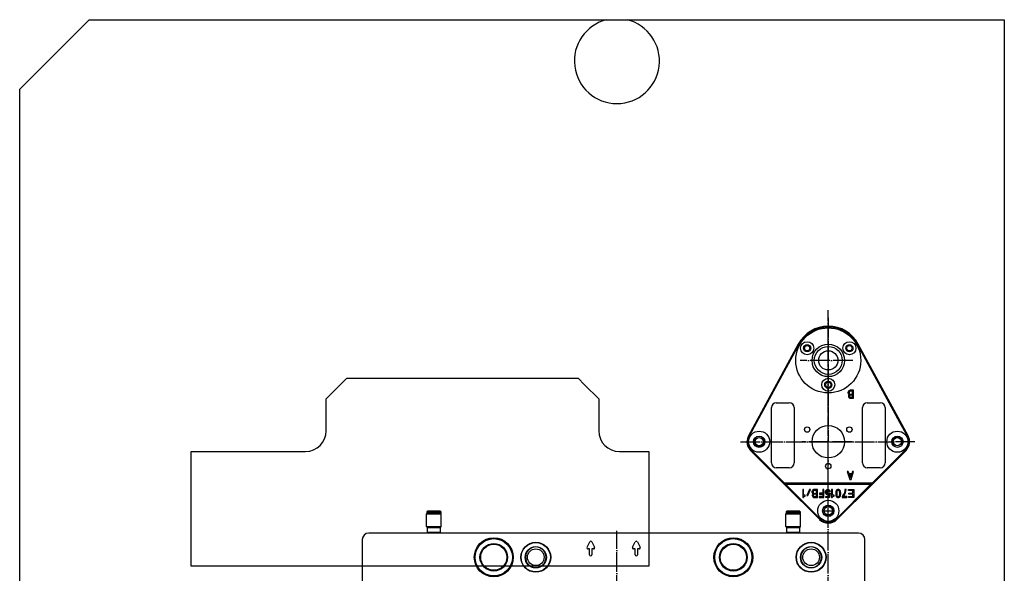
# Model space of a CAD drawing. Extents: x -1763 to 4575, y -3429 to 1051.
# Tile 156 of 193: x 2235 to 2840, y -1510 to -1169. Entities that reach past the tile are written whole.
import ezdxf

# ---------------------------------------------------------------- set-up
doc = ezdxf.new("R2010")
doc.units = 0
doc.linetypes.add('DOT_CENTER', pattern=[14, 12, -1, 0, -1])
doc.layers.get('0').update_dxf_attribs({"linetype": 'CONTINUOUS'})
doc.layers.add('1', color=7, linetype='CONTINUOUS')

# ---------------------------------------------------------------- blocks, each defined once
blk = doc.blocks.new('BEARING_HK0509__231', base_point=(2714.99, -1481.58))
at = {"color": 1, "linetype": 'CONTINUOUS'}
for p, q in [((2705.99, -1473.18), (2714.99, -1473.18)), ((2705.99, -1480.98), (2705.99, -1473.18)), ((2706.59, -1472.58), (2707.99, -1472.58)), ((2707.99, -1472.58), (2712.99, -1472.58)), ((2712.99, -1472.58), (2714.39, -1472.58)), ((2714.99, -1480.98), (2714.99, -1473.18)), ((2705.99, -1480.98), (2714.99, -1480.98)), ((2706.59, -1481.58), (2706.69, -1481.58)), ((2710.49, -1481.58), (2706.69, -1481.58)), ((2714.29, -1481.58), (2710.49, -1481.58)), ((2714.29, -1481.58), (2714.39, -1481.58))]:
    blk.add_line(p, q, dxfattribs=at)
for centre, start, end in [((2706.59, -1473.18), 90, 180), ((2714.39, -1473.18), 0, 90), ((2706.59, -1480.98), 180, -90), ((2714.39, -1480.98), -90, 0)]:
    blk.add_arc(centre, 0.6, start, end, dxfattribs=at)
blk = doc.blocks.new('24791-0S111__232', base_point=(2714.49, -1484.88))
at = {"color": 1, "linetype": 'CONTINUOUS'}
for p, q in [((2706.69, -1481.58), (2706.49, -1481.78)), ((2710.49, -1481.78), (2706.49, -1481.78)), ((2706.49, -1484.68), (2706.49, -1481.78)), ((2710.49, -1481.58), (2706.69, -1481.58)), ((2714.29, -1481.58), (2710.49, -1481.58)), ((2714.49, -1481.78), (2710.49, -1481.78)), ((2714.29, -1481.58), (2714.49, -1481.78)), ((2714.49, -1484.68), (2714.49, -1481.78)), ((2710.49, -1484.68), (2706.49, -1484.68)), ((2706.69, -1484.88), (2706.49, -1484.68)), ((2710.49, -1484.88), (2706.69, -1484.88)), ((2714.49, -1484.68), (2710.49, -1484.68)), ((2714.29, -1484.88), (2710.49, -1484.88)), ((2714.29, -1484.88), (2714.49, -1484.68))]:
    blk.add_line(p, q, dxfattribs=at)
blk = doc.blocks.new('E2812-23753-0__233', base_point=(2714.79, -1485.08))
at = {"color": 1, "linetype": 'CONTINUOUS'}
for p, q in [((2706.49, -1471.58), (2706.19, -1471.88)), ((2714.79, -1471.88), (2706.19, -1471.88)), ((2706.19, -1471.88), (2706.19, -1472.58)), ((2706.59, -1472.58), (2706.19, -1472.58)), ((2714.49, -1471.58), (2706.49, -1471.58)), ((2706.59, -1472.58), (2707.99, -1472.58)), ((2707.99, -1472.58), (2712.99, -1472.58)), ((2712.99, -1472.58), (2714.39, -1472.58)), ((2714.79, -1472.58), (2714.39, -1472.58)), ((2714.49, -1471.58), (2714.79, -1471.88)), ((2714.79, -1471.88), (2714.79, -1472.58)), ((2707.99, -1485.08), (2707.99, -1484.88)), ((2712.99, -1485.08), (2712.99, -1484.88))]:
    blk.add_line(p, q, dxfattribs=at)
blk = doc.blocks.new('BEARING_ASSY1_1__234', base_point=(2714.99, -1485.08))
for name, p in [('BEARING_HK0509__231', (2714.99, -1481.58)), ('E2812-23753-0__233', (2714.79, -1485.08)), ('24791-0S111__232', (2714.49, -1484.88))]:
    blk.add_blockref(name, p)
blk = doc.blocks.new('24791-0S111__251', base_point=(2493.51, -1484.88))
at = {"color": 1, "linetype": 'CONTINUOUS'}
for p, q in [((2485.71, -1481.58), (2485.51, -1481.78)), ((2489.51, -1481.78), (2485.51, -1481.78)), ((2485.51, -1484.68), (2485.51, -1481.78)), ((2489.51, -1481.58), (2485.71, -1481.58)), ((2493.31, -1481.58), (2489.51, -1481.58)), ((2493.51, -1481.78), (2489.51, -1481.78)), ((2493.31, -1481.58), (2493.51, -1481.78)), ((2493.51, -1484.68), (2493.51, -1481.78)), ((2489.51, -1484.68), (2485.51, -1484.68)), ((2485.71, -1484.88), (2485.51, -1484.68)), ((2489.51, -1484.88), (2485.71, -1484.88)), ((2493.51, -1484.68), (2489.51, -1484.68)), ((2493.31, -1484.88), (2489.51, -1484.88)), ((2493.31, -1484.88), (2493.51, -1484.68))]:
    blk.add_line(p, q, dxfattribs=at)
blk = doc.blocks.new('E2812-23753-0__252', base_point=(2493.81, -1485.08))
at = {"color": 1, "linetype": 'CONTINUOUS'}
for p, q in [((2485.51, -1471.58), (2485.21, -1471.88)), ((2485.21, -1471.88), (2485.21, -1472.58)), ((2493.81, -1471.88), (2485.21, -1471.88)), ((2485.61, -1472.58), (2485.21, -1472.58)), ((2493.51, -1471.58), (2485.51, -1471.58)), ((2485.61, -1472.58), (2487.01, -1472.58)), ((2487.01, -1472.58), (2492.01, -1472.58)), ((2492.01, -1472.58), (2493.41, -1472.58)), ((2493.81, -1472.58), (2493.41, -1472.58)), ((2493.51, -1471.58), (2493.81, -1471.88)), ((2493.81, -1471.88), (2493.81, -1472.58)), ((2487.01, -1485.08), (2487.01, -1484.88)), ((2492.01, -1485.08), (2492.01, -1484.88))]:
    blk.add_line(p, q, dxfattribs=at)
blk = doc.blocks.new('BEARING_HK0509__253', base_point=(2494.01, -1481.58))
at = {"color": 1, "linetype": 'CONTINUOUS'}
for p, q in [((2485.01, -1480.98), (2485.01, -1473.18)), ((2485.01, -1473.18), (2494.01, -1473.18)), ((2485.61, -1472.58), (2487.01, -1472.58)), ((2487.01, -1472.58), (2492.01, -1472.58)), ((2492.01, -1472.58), (2493.41, -1472.58)), ((2494.01, -1480.98), (2494.01, -1473.18)), ((2485.01, -1480.98), (2494.01, -1480.98)), ((2485.61, -1481.58), (2485.71, -1481.58)), ((2489.51, -1481.58), (2485.71, -1481.58)), ((2493.31, -1481.58), (2489.51, -1481.58)), ((2493.31, -1481.58), (2493.41, -1481.58))]:
    blk.add_line(p, q, dxfattribs=at)
for centre, start, end in [((2485.61, -1473.18), 90, 180), ((2493.41, -1473.18), 0, 90), ((2485.61, -1480.98), 180, -90), ((2493.41, -1480.98), -90, 0)]:
    blk.add_arc(centre, 0.6, start, end, dxfattribs=at)
blk = doc.blocks.new('BEARING_ASSY1_2__254', base_point=(2494.01, -1485.08))
for name, p in [('BEARING_HK0509__253', (2494.01, -1481.58)), ('E2812-23753-0__252', (2493.81, -1485.08)), ('24791-0S111__251', (2493.51, -1484.88))]:
    blk.add_blockref(name, p)
blk = doc.blocks.new('BEARINGS__255', base_point=(2852.31, -1972.18))
for name, p in [('BEARING_ASSY1_2__254', (2494.01, -1485.08)), ('BEARING_ASSY1_1__234', (2714.99, -1485.08))]:
    blk.add_blockref(name, p)
blk = doc.blocks.new('6960-0041-0_2__259', base_point=(2727.84, -1506.26))
at = {"color": 1, "linetype": 'CONTINUOUS'}
blk.add_circle((2721.49, -1499.91), 5.15, dxfattribs=at)
for start, end in [(0, 180), (180, 0)]:
    blk.add_arc((2721.49, -1499.91), 6.35, start, end, dxfattribs=at)
blk = doc.blocks.new('6960-0041-0_1__260', base_point=(2558.52, -1506.26))
at = {"color": 1, "linetype": 'CONTINUOUS'}
blk.add_circle((2552.17, -1499.91), 5.15, dxfattribs=at)
for start, end in [(0, 180), (180, 0)]:
    blk.add_arc((2552.17, -1499.91), 6.35, start, end, dxfattribs=at)
blk = doc.blocks.new('HOLEPLUGS__263', base_point=(2875.16, -1950.2))
for name, p in [('6960-0041-0_1__260', (2558.52, -1506.26)), ('6960-0041-0_2__259', (2727.84, -1506.26))]:
    blk.add_blockref(name, p)
blk = doc.blocks.new('21791-0S112_2__264', base_point=(2685.66, -1511.91))
at = {"color": 1, "linetype": 'CONTINUOUS'}
for radius in [12, 11.45, 8.49, 8.03]:
    blk.add_circle((2673.66, -1499.91), radius, dxfattribs=at)
blk = doc.blocks.new('21791-0S112_1__265', base_point=(2538.34, -1511.91))
at = {"color": 1, "linetype": 'CONTINUOUS'}
for radius in [12, 11.45, 8.49, 8.03]:
    blk.add_circle((2526.34, -1499.91), radius, dxfattribs=at)
blk = doc.blocks.new('BUSHINGS_INTERFACE__267', base_point=(2685.66, -1955.85))
for name, p in [('21791-0S112_1__265', (2538.34, -1511.91)), ('21791-0S112_2__264', (2685.66, -1511.91))]:
    blk.add_blockref(name, p)
blk = doc.blocks.new('SMALLPARTS__282', base_point=(2940, -1972.18))
for name, p in [('BEARINGS__255', (2852.31, -1972.18)), ('BUSHINGS_INTERFACE__267', (2685.66, -1955.85)), ('HOLEPLUGS__263', (2875.16, -1950.2))]:
    blk.add_blockref(name, p)
blk = doc.blocks.new('E7018-24101__283', base_point=(2900, -1958.68))
at = {"color": 1, "linetype": 'CONTINUOUS'}
for p, q in [((2445.4, -1489.08), (2445.4, -1652.38)), ((2750.6, -1485.08), (2449.4, -1485.08)), ((2754.6, -1652.38), (2754.6, -1489.08)), ((2583.71, -1493.76), (2585.37, -1490.42)), ((2585.3, -1494.77), (2584.33, -1494.77)), ((2585.3, -1498.31), (2585.3, -1494.77)), ((2586.63, -1490.42), (2588.29, -1493.76)), ((2587.67, -1494.77), (2586.7, -1494.77)), ((2586.7, -1494.77), (2586.7, -1498.31)), ((2611.71, -1493.76), (2613.37, -1490.42)), ((2613.3, -1494.77), (2612.33, -1494.77)), ((2613.3, -1498.31), (2613.3, -1494.77)), ((2614.63, -1490.42), (2616.29, -1493.76)), ((2615.67, -1494.77), (2614.7, -1494.77)), ((2614.7, -1494.77), (2614.7, -1498.31)), ((2586, -1499.01), (2586, -1499.01)), ((2614, -1499.01), (2614, -1499.01))]:
    blk.add_line(p, q, dxfattribs=at)
for centre, radius in [((2552.17, -1499.91), 9.2), ((2552.17, -1499.91), 9), ((2552.17, -1499.91), 6.55), ((2721.49, -1499.91), 9.2), ((2721.49, -1499.91), 9), ((2721.49, -1499.91), 6.55)]:
    blk.add_circle(centre, radius, dxfattribs=at)
for centre, radius, start, end in [((2449.4, -1489.08), 4, 90, 180), ((2750.6, -1489.08), 4, 0, 90), ((2552.17, -1499.91), 6.35, 0, 180), ((2584.33, -1494.07), 0.7, 153.43495, -90), ((2586, -1490.73), 0.7, 26.56505, 153.43495), ((2587.67, -1494.07), 0.7, -90, 26.56505), ((2612.33, -1494.07), 0.7, 153.43495, -90), ((2614, -1490.73), 0.7, 26.56505, 153.43495), ((2615.67, -1494.07), 0.7, -90, 26.56505), ((2721.49, -1499.91), 6.35, 0, 180), ((2552.17, -1499.91), 6.35, 180, 0), ((2586, -1498.31), 0.7, 180, -90), ((2586, -1498.31), 0.7, -90, 0), ((2614, -1498.31), 0.7, 180, -90), ((2614, -1498.31), 0.7, -90, 0), ((2721.49, -1499.91), 6.35, 180, 0)]:
    blk.add_arc(centre, radius, start, end, dxfattribs=at)
blk = doc.blocks.new('E7018-64101__284', base_point=(2940, -1972.18))
for name, p in [('SMALLPARTS__282', (2940, -1972.18)), ('E7018-24101__283', (2900, -1958.68))]:
    blk.add_blockref(name, p)
blk = doc.blocks.new('STIFF_ASSY_DUTBD__285', base_point=(2940, -1972.18))
blk.add_blockref('E7018-64101__284', (2940, -1972.18))
blk = doc.blocks.new('A1__286', base_point=(2940, -1972.18))
blk.add_blockref('STIFF_ASSY_DUTBD__285', (2940, -1972.18))
blk = doc.blocks.new('FRONT1__287', base_point=(2940, -1974.24))
blk.add_blockref('A1__286', (2940, -1972.18))
blk = doc.blocks.new('L1__288', base_point=(2940, -1974.24))
blk.add_blockref('FRONT1__287', (2940, -1974.24))
blk = doc.blocks.new('PIN__466', base_point=(2712.06, -1358.88))
at = {"layer": '1', "color": 4, "linetype": 'CONTINUOUS'}
for centre, radius in [((2732.06, -1378.88), 20), ((2719.07, -1371.38), 4), ((2745.05, -1371.38), 4), ((2719.07, -1371.38), 2.2), ((2732.06, -1378.88), 10), ((2732.06, -1378.88), 8.6), ((2732.06, -1378.88), 5.9), ((2745.05, -1371.38), 2.2), ((2732.06, -1393.88), 4), ((2732.06, -1393.88), 2.2)]:
    blk.add_circle(centre, radius, dxfattribs=at)
blk = doc.blocks.new('E7015-23250__467', base_point=(1746.18, -1352.74))
at = {"layer": '1', "color": 6, "linetype": 'DOT_CENTER'}
for p, q in [((2732.06, -1352.74), (2732.06, -1407.58)), ((2747.06, -1378.88), (2714.69, -1378.88)), ((2732.06, -1407.58), (2732.06, -1428.88)), ((2732.06, -1428.88), (2715.77, -1428.88)), ((2746.75, -1428.88), (2732.06, -1428.88)), ((2732.06, -1455.57), (2732.06, -1428.88))]:
    blk.add_line(p, q, dxfattribs=at)
at = {"layer": '1', "color": 6, "linetype": 'CONTINUOUS'}
for p, q in [((2713.61, -1368.86), (2682.97, -1425.3)), ((2714.04, -1369.1), (2687.98, -1417.12)), ((2776.14, -1417.12), (2750.08, -1369.1)), ((2781.15, -1425.3), (2750.52, -1368.86)), ((2744.29, -1398.14), (2744.17, -1398.58)), ((2744.17, -1398.58), (2744.17, -1398.89)), ((2744.45, -1397.83), (2744.29, -1398.14)), ((2744.74, -1397.52), (2744.45, -1397.83)), ((2745.07, -1397.33), (2744.74, -1397.52)), ((2744.9, -1398.39), (2744.85, -1398.64)), ((2744.85, -1398.64), (2744.85, -1398.89)), ((2745.07, -1398.14), (2744.9, -1398.39)), ((2745.52, -1397.2), (2745.07, -1397.33)), ((2745.3, -1397.95), (2745.07, -1398.14)), ((2745.58, -1397.89), (2745.3, -1397.95)), ((2747.66, -1397.2), (2745.52, -1397.2)), ((2747.04, -1397.89), (2745.58, -1397.89)), ((2747.04, -1399.64), (2747.04, -1397.89)), ((2747.66, -1402.2), (2747.66, -1397.2)), ((2744.17, -1398.89), (2744.29, -1399.33)), ((2744.29, -1399.33), (2744.51, -1399.7)), ((2744.45, -1400.45), (2744.4, -1400.77)), ((2744.4, -1400.77), (2744.4, -1401.02)), ((2744.4, -1401.02), (2744.45, -1401.33)), ((2744.68, -1400.08), (2744.45, -1400.45)), ((2744.45, -1401.33), (2744.68, -1401.7)), ((2744.51, -1399.7), (2744.79, -1399.95)), ((2744.79, -1399.95), (2744.68, -1400.08)), ((2744.68, -1401.7), (2744.9, -1401.95)), ((2744.85, -1398.89), (2744.9, -1399.14)), ((2744.9, -1399.14), (2745.07, -1399.39)), ((2744.9, -1401.95), (2745.24, -1402.14)), ((2745.07, -1400.58), (2745.02, -1400.77)), ((2745.02, -1400.77), (2745.02, -1401.02)), ((2745.02, -1401.02), (2745.07, -1401.2)), ((2745.07, -1399.39), (2745.3, -1399.58)), ((2745.19, -1400.39), (2745.07, -1400.58)), ((2745.07, -1401.2), (2745.19, -1401.39)), ((2745.35, -1400.27), (2745.19, -1400.39)), ((2745.19, -1401.39), (2745.35, -1401.52)), ((2745.24, -1402.14), (2745.52, -1402.2)), ((2745.3, -1399.58), (2745.58, -1399.64)), ((2745.58, -1400.2), (2745.35, -1400.27)), ((2745.35, -1401.52), (2745.58, -1401.58)), ((2745.52, -1402.2), (2747.66, -1402.2)), ((2745.58, -1399.64), (2747.04, -1399.64)), ((2747.04, -1400.2), (2745.58, -1400.2)), ((2745.58, -1401.58), (2747.04, -1401.58)), ((2747.04, -1401.58), (2747.04, -1400.2)), ((2697.06, -1441.88), (2697.06, -1407.88)), ((2700.06, -1404.88), (2708.06, -1404.88)), ((2711.06, -1407.88), (2711.06, -1441.88)), ((2753.06, -1441.88), (2753.06, -1407.88)), ((2756.06, -1404.88), (2764.06, -1404.88)), ((2767.06, -1407.88), (2767.06, -1441.88)), ((2687.98, -1417.12), (2683.41, -1425.54)), ((2780.71, -1425.54), (2776.14, -1417.12)), ((2704.95, -1454.88), (2684.26, -1434.18)), ((2705.16, -1454.38), (2684.61, -1433.83)), ((2779.51, -1433.83), (2758.96, -1454.38)), ((2779.86, -1434.18), (2759.17, -1454.88)), ((2708.06, -1444.88), (2700.06, -1444.88)), ((2744.34, -1447.2), (2743.72, -1447.2)), ((2743.72, -1447.2), (2745.35, -1452.2)), ((2744.85, -1448.7), (2744.34, -1447.2)), ((2746.03, -1452.2), (2747.66, -1447.2)), ((2747.04, -1447.2), (2746.54, -1448.7)), ((2747.66, -1447.2), (2747.04, -1447.2)), ((2764.06, -1444.88), (2756.06, -1444.88)), ((2746.54, -1448.7), (2744.85, -1448.7)), ((2746.37, -1449.33), (2744.96, -1449.33)), ((2744.96, -1449.33), (2745.69, -1451.33)), ((2745.35, -1452.2), (2746.03, -1452.2)), ((2745.69, -1451.33), (2746.37, -1449.33)), ((2705.16, -1454.38), (2704.95, -1454.88)), ((2704.95, -1454.88), (2759.17, -1454.88)), ((2726.76, -1476.68), (2704.95, -1454.88)), ((2758.96, -1454.38), (2705.16, -1454.38)), ((2727.11, -1476.33), (2706.66, -1455.88)), ((2716.31, -1458.2), (2716.31, -1463.2)), ((2716.87, -1458.2), (2716.31, -1458.2)), ((2716.87, -1461.83), (2716.87, -1458.2)), ((2720.53, -1458.2), (2718.84, -1461.95)), ((2719.4, -1461.95), (2721.09, -1458.2)), ((2721.09, -1458.2), (2720.53, -1458.2)), ((2722.1, -1459.14), (2721.99, -1459.58)), ((2722.27, -1458.83), (2722.1, -1459.14)), ((2722.55, -1458.52), (2722.27, -1458.83)), ((2722.89, -1458.33), (2722.55, -1458.52)), ((2722.89, -1459.14), (2722.72, -1459.39)), ((2723.34, -1458.2), (2722.89, -1458.33)), ((2723.11, -1458.95), (2722.89, -1459.14)), ((2723.4, -1458.89), (2723.11, -1458.95)), ((2725.48, -1458.2), (2723.34, -1458.2)), ((2724.86, -1458.89), (2723.4, -1458.89)), ((2724.86, -1460.64), (2724.86, -1458.89)), ((2725.48, -1463.2), (2725.48, -1458.2)), ((2728.8, -1458.2), (2728.8, -1460.45)), ((2729.41, -1458.2), (2728.8, -1458.2)), ((2729.41, -1463.2), (2729.41, -1458.2)), ((2730.31, -1459.58), (2730.43, -1459.2)), ((2730.43, -1459.2), (2730.54, -1458.95)), ((2730.54, -1458.95), (2730.71, -1458.7)), ((2730.71, -1458.7), (2730.88, -1458.52)), ((2730.88, -1458.52), (2731.05, -1458.39)), ((2730.99, -1459.33), (2730.88, -1459.64)), ((2731.1, -1459.14), (2730.99, -1459.33)), ((2731.05, -1458.39), (2731.33, -1458.27)), ((2731.33, -1458.95), (2731.1, -1459.14)), ((2731.33, -1458.27), (2731.61, -1458.2)), ((2731.61, -1458.83), (2731.33, -1458.95)), ((2731.61, -1458.2), (2731.89, -1458.2)), ((2731.89, -1458.83), (2731.61, -1458.83)), ((2731.89, -1458.2), (2732.17, -1458.27)), ((2732.17, -1458.95), (2731.89, -1458.83)), ((2732.17, -1458.27), (2732.45, -1458.39)), ((2732.4, -1459.14), (2732.17, -1458.95)), ((2732.51, -1459.33), (2732.4, -1459.14)), ((2732.45, -1458.39), (2732.62, -1458.52)), ((2732.62, -1459.64), (2732.51, -1459.33)), ((2732.62, -1458.52), (2732.79, -1458.7)), ((2732.79, -1458.7), (2732.96, -1458.95)), ((2732.96, -1458.95), (2733.07, -1459.2)), ((2733.07, -1459.2), (2733.18, -1459.58)), ((2734.08, -1458.2), (2734.08, -1463.2)), ((2734.65, -1458.2), (2734.08, -1458.2)), ((2734.65, -1461.83), (2734.65, -1458.2)), ((2736.84, -1459.2), (2736.73, -1459.52)), ((2736.95, -1458.95), (2736.84, -1459.2)), ((2737.12, -1458.7), (2736.95, -1458.95)), ((2757.46, -1455.88), (2737.01, -1476.33)), ((2737.29, -1458.52), (2737.12, -1458.7)), ((2737.46, -1458.39), (2737.29, -1458.52)), ((2737.4, -1459.33), (2737.29, -1459.64)), ((2759.17, -1454.88), (2737.36, -1476.68)), ((2737.51, -1459.14), (2737.4, -1459.33)), ((2737.74, -1458.27), (2737.46, -1458.39)), ((2737.74, -1458.95), (2737.51, -1459.14)), ((2737.96, -1458.2), (2737.74, -1458.27)), ((2737.96, -1458.83), (2737.74, -1458.95)), ((2738.36, -1458.2), (2737.96, -1458.2)), ((2738.36, -1458.83), (2737.96, -1458.83)), ((2738.58, -1458.27), (2738.36, -1458.2)), ((2738.58, -1458.95), (2738.36, -1458.83)), ((2738.86, -1458.39), (2738.58, -1458.27)), ((2738.81, -1459.14), (2738.58, -1458.95)), ((2738.92, -1459.33), (2738.81, -1459.14)), ((2739.03, -1458.52), (2738.86, -1458.39)), ((2739.03, -1459.64), (2738.92, -1459.33)), ((2739.2, -1458.7), (2739.03, -1458.52)), ((2739.37, -1458.95), (2739.2, -1458.7)), ((2739.48, -1459.2), (2739.37, -1458.95)), ((2739.6, -1459.52), (2739.48, -1459.2)), ((2742.18, -1459.14), (2742.01, -1459.89)), ((2742.3, -1458.2), (2742.18, -1459.14)), ((2742.97, -1458.2), (2742.3, -1458.2)), ((2742.58, -1460.14), (2742.86, -1459.2)), ((2742.86, -1459.2), (2742.97, -1458.2)), ((2744.43, -1458.2), (2747.7, -1458.2)), ((2744.43, -1458.83), (2744.43, -1458.2)), ((2747.08, -1458.83), (2744.43, -1458.83)), ((2747.08, -1460.45), (2747.08, -1458.83)), ((2747.7, -1458.2), (2747.7, -1463.2)), ((2758.96, -1454.38), (2759.17, -1454.88)), ((2716.31, -1463.2), (2716.76, -1463.2)), ((2716.76, -1463.2), (2716.81, -1463.02)), ((2716.81, -1463.02), (2716.98, -1462.77)), ((2717.94, -1461.83), (2716.87, -1461.83)), ((2716.98, -1462.77), (2717.15, -1462.58)), ((2717.15, -1462.58), (2717.38, -1462.45)), ((2717.38, -1462.45), (2717.55, -1462.39)), ((2717.55, -1462.39), (2717.83, -1462.33)), ((2717.83, -1462.33), (2717.94, -1462.33)), ((2717.94, -1462.33), (2717.94, -1461.83)), ((2718.84, -1461.95), (2719.4, -1461.95)), ((2721.99, -1459.58), (2721.99, -1459.89)), ((2721.99, -1459.89), (2722.1, -1460.33)), ((2722.1, -1460.33), (2722.33, -1460.7)), ((2722.27, -1461.45), (2722.21, -1461.77)), ((2722.21, -1461.77), (2722.21, -1462.02)), ((2722.21, -1462.02), (2722.27, -1462.33)), ((2722.5, -1461.08), (2722.27, -1461.45)), ((2722.27, -1462.33), (2722.5, -1462.7)), ((2722.33, -1460.7), (2722.61, -1460.95)), ((2722.61, -1460.95), (2722.5, -1461.08)), ((2722.5, -1462.7), (2722.72, -1462.95)), ((2722.72, -1459.39), (2722.66, -1459.64)), ((2722.66, -1459.64), (2722.66, -1459.89)), ((2722.66, -1459.89), (2722.72, -1460.14)), ((2722.72, -1460.14), (2722.89, -1460.39)), ((2722.72, -1462.95), (2723.06, -1463.14)), ((2722.89, -1461.58), (2722.83, -1461.77)), ((2722.83, -1461.77), (2722.83, -1462.02)), ((2722.83, -1462.02), (2722.89, -1462.2)), ((2722.89, -1460.39), (2723.11, -1460.58)), ((2723, -1461.39), (2722.89, -1461.58)), ((2722.89, -1462.2), (2723, -1462.39)), ((2723.17, -1461.27), (2723, -1461.39)), ((2723, -1462.39), (2723.17, -1462.52)), ((2723.06, -1463.14), (2723.34, -1463.2)), ((2723.11, -1460.58), (2723.4, -1460.64)), ((2723.4, -1461.2), (2723.17, -1461.27)), ((2723.17, -1462.52), (2723.4, -1462.58)), ((2723.34, -1463.2), (2725.48, -1463.2)), ((2723.4, -1460.64), (2724.86, -1460.64)), ((2724.86, -1461.2), (2723.4, -1461.2)), ((2723.4, -1462.58), (2724.86, -1462.58)), ((2724.86, -1462.58), (2724.86, -1461.2)), ((2728.8, -1462.58), (2726.38, -1462.58)), ((2726.38, -1462.58), (2726.38, -1463.2)), ((2726.38, -1463.2), (2729.41, -1463.2)), ((2728.8, -1460.45), (2726.71, -1460.45)), ((2726.71, -1460.45), (2726.71, -1461.08)), ((2726.71, -1461.08), (2728.8, -1461.08)), ((2728.8, -1461.08), (2728.8, -1462.58)), ((2730.31, -1460.08), (2730.31, -1459.58)), ((2730.43, -1460.45), (2730.31, -1460.08)), ((2730.54, -1460.7), (2730.43, -1460.45)), ((2730.48, -1463.2), (2730.48, -1462.58)), ((2730.48, -1462.58), (2732.34, -1462.58)), ((2732.79, -1463.2), (2730.48, -1463.2)), ((2730.71, -1460.95), (2730.54, -1460.7)), ((2730.88, -1461.14), (2730.71, -1460.95)), ((2730.88, -1459.64), (2730.88, -1460.14)), ((2730.88, -1460.14), (2730.99, -1460.45)), ((2731.05, -1461.33), (2730.88, -1461.14)), ((2730.99, -1460.45), (2731.1, -1460.64)), ((2731.33, -1461.45), (2731.05, -1461.33)), ((2731.1, -1460.64), (2731.33, -1460.83)), ((2731.33, -1460.83), (2731.61, -1460.95)), ((2731.61, -1461.52), (2731.33, -1461.45)), ((2731.61, -1460.95), (2731.89, -1460.95)), ((2731.89, -1461.52), (2731.61, -1461.52)), ((2731.89, -1460.95), (2732.23, -1460.83)), ((2732.23, -1461.39), (2731.89, -1461.52)), ((2732.23, -1460.83), (2732.45, -1460.64)), ((2732.51, -1461.2), (2732.23, -1461.39)), ((2732.34, -1462.58), (2732.51, -1461.2)), ((2732.45, -1460.64), (2732.56, -1460.45)), ((2732.56, -1460.45), (2733.13, -1460.45)), ((2733.18, -1459.58), (2732.62, -1459.64)), ((2733.13, -1460.45), (2732.79, -1463.2)), ((2734.08, -1463.2), (2734.53, -1463.2)), ((2734.53, -1463.2), (2734.59, -1463.02)), ((2734.59, -1463.02), (2734.76, -1462.77)), ((2735.71, -1461.83), (2734.65, -1461.83)), ((2734.76, -1462.77), (2734.93, -1462.58)), ((2734.93, -1462.58), (2735.15, -1462.45)), ((2735.15, -1462.45), (2735.32, -1462.39)), ((2735.32, -1462.39), (2735.6, -1462.33)), ((2735.6, -1462.33), (2735.71, -1462.33)), ((2735.71, -1462.33), (2735.71, -1461.83)), ((2736.67, -1459.89), (2736.61, -1460.45)), ((2736.61, -1460.45), (2736.61, -1460.95)), ((2736.61, -1460.95), (2736.67, -1461.52)), ((2736.73, -1459.52), (2736.67, -1459.89)), ((2736.67, -1461.52), (2736.73, -1461.89)), ((2736.73, -1461.89), (2736.84, -1462.2)), ((2736.84, -1462.2), (2736.95, -1462.45)), ((2736.95, -1462.45), (2737.12, -1462.7)), ((2737.12, -1462.7), (2737.29, -1462.89)), ((2737.29, -1459.64), (2737.23, -1460.33)), ((2737.23, -1460.33), (2737.23, -1461.08)), ((2737.23, -1461.08), (2737.29, -1461.77)), ((2737.29, -1461.77), (2737.4, -1462.08)), ((2737.29, -1462.89), (2737.46, -1463.02)), ((2737.4, -1462.08), (2737.51, -1462.27)), ((2737.46, -1463.02), (2737.74, -1463.14)), ((2737.51, -1462.27), (2737.74, -1462.45)), ((2737.74, -1462.45), (2737.96, -1462.58)), ((2737.74, -1463.14), (2737.96, -1463.2)), ((2737.96, -1462.58), (2738.36, -1462.58)), ((2737.96, -1463.2), (2738.36, -1463.2)), ((2738.36, -1462.58), (2738.58, -1462.45)), ((2738.36, -1463.2), (2738.58, -1463.14)), ((2738.58, -1462.45), (2738.81, -1462.27)), ((2738.58, -1463.14), (2738.86, -1463.02)), ((2738.81, -1462.27), (2738.92, -1462.08)), ((2738.86, -1463.02), (2739.03, -1462.89)), ((2738.92, -1462.08), (2739.03, -1461.77)), ((2739.09, -1460.33), (2739.03, -1459.64)), ((2739.03, -1461.77), (2739.09, -1461.08)), ((2739.03, -1462.89), (2739.2, -1462.7)), ((2739.09, -1461.08), (2739.09, -1460.33)), ((2739.2, -1462.7), (2739.37, -1462.45)), ((2739.37, -1462.45), (2739.48, -1462.2)), ((2739.48, -1462.2), (2739.6, -1461.89)), ((2739.65, -1459.89), (2739.6, -1459.52)), ((2739.6, -1461.89), (2739.65, -1461.52)), ((2739.71, -1460.45), (2739.65, -1459.89)), ((2739.65, -1461.52), (2739.71, -1460.95)), ((2739.71, -1460.95), (2739.71, -1460.45)), ((2741.28, -1461.58), (2740.61, -1462.64)), ((2740.61, -1462.64), (2740.61, -1463.2)), ((2740.61, -1463.2), (2743.53, -1463.2)), ((2741.73, -1460.64), (2741.28, -1461.58)), ((2741.28, -1462.58), (2742.01, -1461.45)), ((2743.53, -1462.58), (2741.28, -1462.58)), ((2742.01, -1459.89), (2741.73, -1460.64)), ((2742.01, -1461.45), (2742.35, -1460.7)), ((2742.35, -1460.7), (2742.58, -1460.14)), ((2743.53, -1463.2), (2743.53, -1462.58)), ((2744.49, -1463.2), (2744.49, -1462.58)), ((2744.49, -1462.58), (2747.08, -1462.58)), ((2747.7, -1463.2), (2744.49, -1463.2)), ((2744.71, -1461.08), (2744.71, -1460.45)), ((2744.71, -1460.45), (2747.08, -1460.45)), ((2747.08, -1461.08), (2744.71, -1461.08)), ((2747.08, -1462.58), (2747.08, -1461.08))]:
    blk.add_line(p, q, dxfattribs=at)
for centre, radius in [((2719.07, -1371.38), 1.65), ((2732.06, -1378.88), 10), ((2745.05, -1371.38), 1.65), ((2732.06, -1393.88), 1.65), ((2689.56, -1428.88), 6.5), ((2719.07, -1421.38), 1.65), ((2732.06, -1428.88), 10), ((2745.05, -1421.38), 1.65), ((2774.56, -1428.88), 6.5), ((2689.56, -1428.88), 3.5), ((2774.56, -1428.88), 3.5), ((2732.06, -1443.88), 1.65), ((2732.06, -1471.38), 6.5), ((2732.06, -1471.38), 3.5)]:
    blk.add_circle(centre, radius, dxfattribs=at)
for centre, radius, start, end in [((2732.06, -1378.88), 21, 90, 151.50733), ((2732.06, -1378.88), 20.5, 90, 151.50733), ((2732.06, -1378.88), 21, 28.49267, 90), ((2732.06, -1378.88), 20.5, 28.49267, 90), ((2700.06, -1407.88), 3, 90, 180), ((2708.06, -1407.88), 3, 0, 90), ((2756.06, -1407.88), 3, 90, 180), ((2764.06, -1407.88), 3, 0, 90), ((2689.56, -1428.88), 7.5, 151.50733, 180), ((2689.56, -1428.88), 7.5, 180, -135), ((2689.56, -1428.88), 7, 151.50733, 180), ((2689.56, -1428.88), 7, 180, -135), ((2774.56, -1428.88), 7, -45, 0), ((2774.56, -1428.88), 7.5, -45, 28.49267), ((2774.56, -1428.88), 7, 0, 28.49267), ((2700.06, -1441.88), 3, 180, -90), ((2708.06, -1441.88), 3, -90, 0), ((2732.06, -1443.88), 2, -118.76558, -90), ((2756.06, -1441.88), 3, 180, -90), ((2764.06, -1441.88), 3, -90, 0), ((2704.38, -1457.82), 3, 40.38584, 78.89177), ((2759.75, -1457.82), 3, 101.10823, 139.61416), ((2732.06, -1471.38), 7.5, -135, -90), ((2732.06, -1471.38), 7, -135, -90), ((2732.06, -1471.38), 7, -90, -45), ((2732.06, -1471.38), 7.5, -90, -45)]:
    blk.add_arc(centre, radius, start, end, dxfattribs=at)
at = {"layer": '1'}
blk.add_blockref('PIN__466', (2712.06, -1358.88), dxfattribs=at)
blk = doc.blocks.new('HEADPLATE_EG__472', base_point=(2054.3, -2091.02))
at = {"layer": '1', "color": 7, "linetype": 'CONTINUOUS'}
for p, q in [((2277.57, -1169.43), (2234.77, -1212.23)), ((2277.57, -1169.43), (2595.79, -1169.43)), ((2595.79, -1169.43), (2608.33, -1169.43)), ((2608.33, -1169.43), (2840.31, -1169.43)), ((2840.31, -1169.43), (2840.31, -1858.53)), ((2234.77, -1980.83), (2234.77, -1212.23)), ((2435.95, -1389.9), (2423.25, -1402.6)), ((2435.95, -1389.9), (2507.07, -1389.9)), ((2507.07, -1389.9), (2537.15, -1389.9)), ((2537.15, -1389.9), (2578.19, -1389.9)), ((2582.16, -1393.88), (2578.19, -1389.9)), ((2590.89, -1402.6), (2582.16, -1393.88)), ((2423.25, -1422.16), (2423.25, -1402.6)), ((2590.89, -1402.6), (2590.89, -1418.88)), ((2590.89, -1418.88), (2590.89, -1422.16)), ((2340.19, -1434.86), (2363.2, -1434.86)), ((2340.19, -1505.47), (2340.19, -1434.86)), ((2363.2, -1434.86), (2410.55, -1434.86)), ((2603.59, -1434.86), (2621.62, -1434.86)), ((2621.62, -1434.86), (2621.62, -1505.47)), ((2363.2, -1505.47), (2340.19, -1505.47)), ((2621.62, -1505.47), (2363.2, -1505.47))]:
    blk.add_line(p, q, dxfattribs=at)
at = {"layer": '1', "color": 1, "linetype": 'DOT_CENTER'}
for p, q in [((2732.06, -1961.14), (2732.06, -1347.99)), ((2677.98, -1428.88), (2770.81, -1428.88)), ((2785.38, -1428.88), (2770.81, -1428.88)), ((2728.31, -1471.38), (2735.81, -1471.38)), ((2602.06, -1960), (2602.06, -1483.75))]:
    blk.add_line(p, q, dxfattribs=at)
at = {"layer": '1', "color": 7, "linetype": 'CONTINUOUS'}
for centre in [(2689.56, -1428.88), (2774.56, -1428.88), (2732.06, -1471.38)]:
    blk.add_circle(centre, 2.5, dxfattribs=at)
for centre, radius, start, end in [((2602.06, -1194.83), 26.16, 103.86243, 76.13757), ((2410.55, -1422.16), 12.7, -90, 0), ((2603.59, -1422.16), 12.7, 180, -90)]:
    blk.add_arc(centre, radius, start, end, dxfattribs=at)
at = {"layer": '1', "color": 1, "linetype": 'CONTINUOUS'}
for centre, start, end in [((2689.56, -1428.88), 139.15849, 41.72764), ((2774.56, -1428.88), -40.84151, -138.27236), ((2732.06, -1471.38), -130.84151, 131.72764)]:
    blk.add_arc(centre, 3, start, end, dxfattribs=at)
at = {"layer": '1'}
blk.add_blockref('E7015-23250__467', (1746.18, -1352.74), dxfattribs=at)

msp = doc.modelspace()

# ---------------------------------------------------------------- block references
msp.add_blockref('L1__288', (2940, -1974.24))
at = {"layer": '1'}
msp.add_blockref('HEADPLATE_EG__472', (2054.3, -2091.02), dxfattribs=at)

doc.saveas('drawing.dxf')
